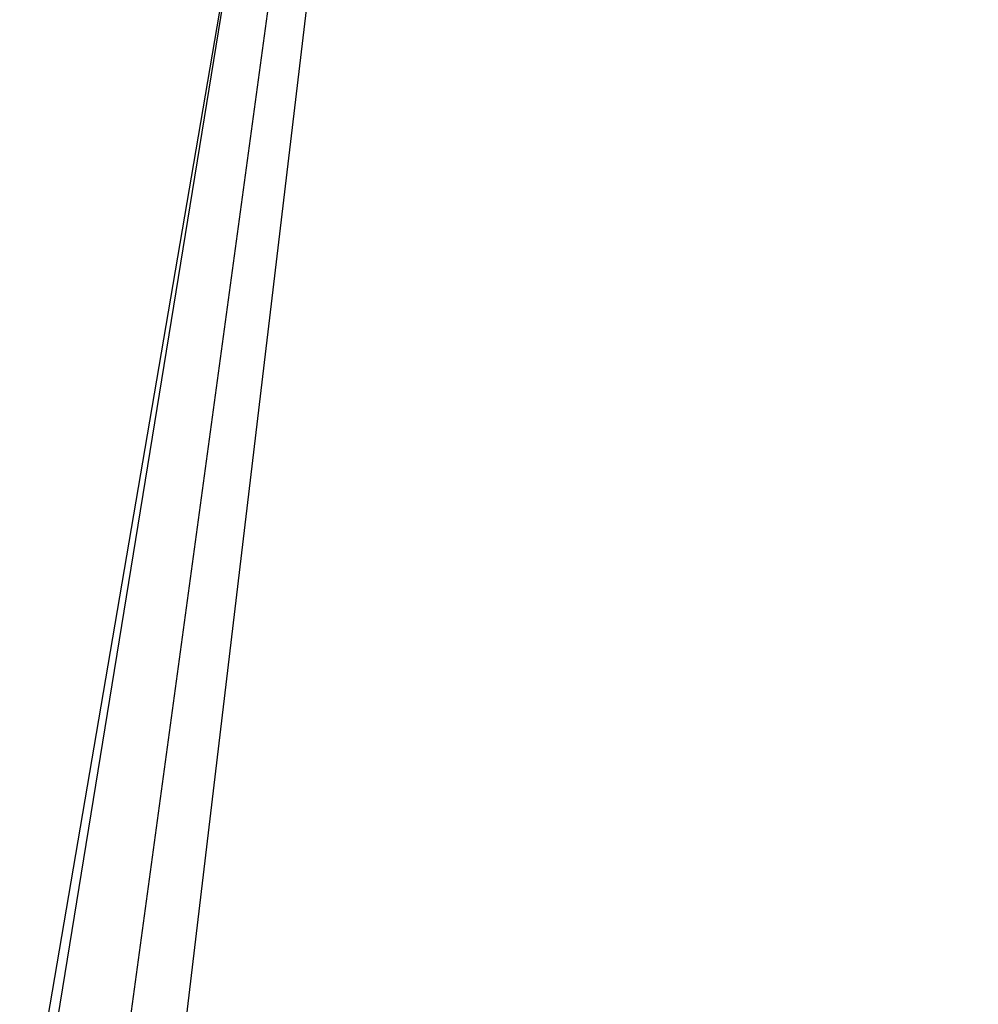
# Model space of a CAD drawing. Header units: feet. Extents: x -79 to 198, y -22 to 181.
# Tile 89 of 256: x 47.933 to 48.117, y 17.478 to 17.667. Entities that reach past the tile are written whole.
import ezdxf

# ---------------------------------------------------------------- set-up
doc = ezdxf.new("R2010")
doc.units = ezdxf.units.FT
doc.layers.add('A-LINEA', color=7, linetype='CONTINUOUS')

msp = doc.modelspace()

# ---------------------------------------------------------------- linework, layer by layer
at = {"layer": 'A-LINEA'}
for points in [[(48.3067, 17.9511), (48.0267, 18.0044), (47.9333, 17.4311), (48.2133, 17.3778), (48.3067, 17.9511)], [(48.3067, 17.9511), (48.0267, 18.0044), (47.9333, 17.4311), (48.2133, 17.3778), (48.3067, 17.9511)], [(48.0267, 18.0044), (48.3067, 17.9644), (48.2267, 17.3778), (47.9467, 17.4178), (48.0267, 18.0044)], [(48.0267, 18.0044), (48.3067, 17.9644), (48.2267, 17.3778), (47.9467, 17.4178), (48.0267, 18.0044)], [(48.2933, 17.9511), (48.0267, 17.9911), (47.9333, 17.4444), (48.2, 17.3911), (48.2933, 17.9511)], [(48.2933, 17.9511), (48.0267, 17.9911), (47.9333, 17.4444), (48.2, 17.3911), (48.2933, 17.9511)], [(48.0267, 17.9911), (48.2933, 17.9511), (48.2267, 17.3911), (47.96, 17.4311), (48.0267, 17.9911)], [(48.0267, 17.9911), (48.2933, 17.9511), (48.2267, 17.3911), (47.96, 17.4311), (48.0267, 17.9911)]]:
    msp.add_lwpolyline(points, dxfattribs=at)

doc.saveas('drawing.dxf')
